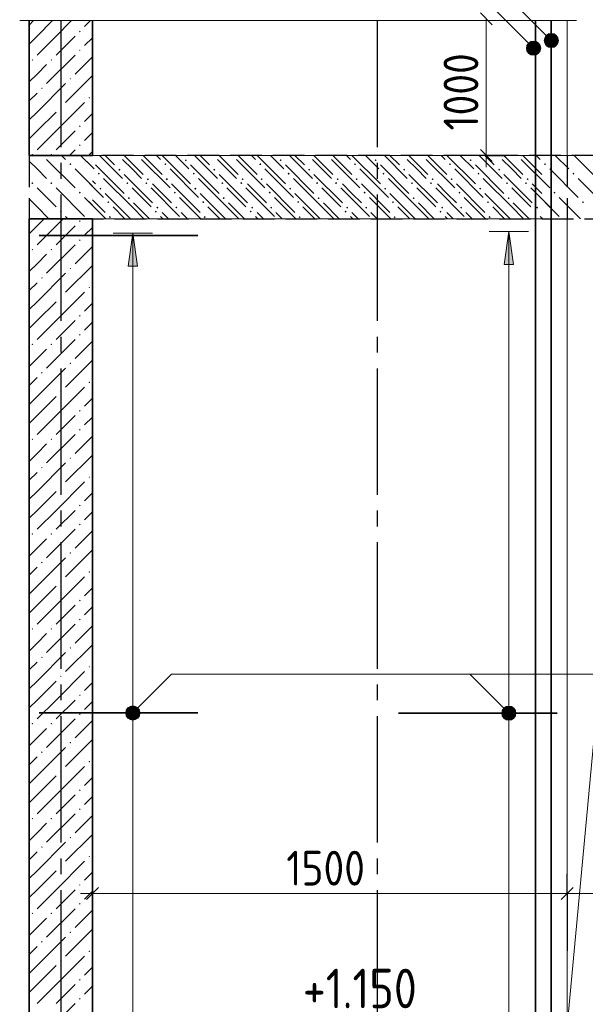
# Model space of a CAD drawing. Header units: millimetres. Extents: x 0 to 50400, y 0 to 35640.
# Tile 17 of 20: x 34197 to 38487, y 24229 to 31704. Entities that reach past the tile are written whole.
import ezdxf

# ---------------------------------------------------------------- set-up
doc = ezdxf.new("R2010")
doc.units = ezdxf.units.MM
doc.linetypes.add('______2', pattern=[324, 240, -84])
doc.linetypes.add('______5', pattern=[1320, 960, -120, 120, -120])
for name, color, linetype, lineweight in [('Standard', 7, 'Continuous', 25), ('Высотные отметки', 7, 'Continuous', 25), ('ЖБ Лестница', 52, 'Continuous', 25), ('ЖБ Перекрытие верхний уровень', 7, 'Continuous', 35), ('ЖБ Стена верхний уровень', 7, 'Continuous', 35), ('Общий02', 7, 'Continuous', 18), ('Позиционная метка линия выноска', 7, 'Continuous', 13)]:
    doc.layers.add(name, color=color, linetype=linetype, lineweight=lineweight)
for name, color, linetype, true_color in [('Оси', 7, '______5', 0x656565), ('Стена ДОП П-обр. неравн', 7, 'Continuous', 0xa0a0a0), ('Стена обрамление Г-обр.', 7, 'Continuous', 0xa0a0a0)]:
    doc.layers.add(name, color=color, linetype=linetype, true_color=true_color)
doc.layers.add('Размерная выноска', color=7, linetype='Continuous')
doc.styles.add('ISOCPEUR', font='txt')

msp = doc.modelspace()

# ---------------------------------------------------------------- hatches: boundary and pattern name
at = {"layer": 'ЖБ Лестница', "linetype": 'Continuous', "lineweight": 18, "transparency": 33554687}
for points in [[(34367.2, 30672.9), (34365.4, 30671), (34363.5, 30672.9)], [(34573.6, 30606.8), (34581.4, 30614.6), (34589.2, 30606.8), (34581.4, 30599)], [(34945.5, 30564.9), (34953.3, 30572.7), (34961.1, 30564.9), (34953.3, 30557.1)], [(35449.5, 30636.9), (35457.3, 30644.7), (35465.1, 30636.9), (35457.3, 30629.1)], [(35665.5, 30564.9), (35673.3, 30572.7), (35681.1, 30564.9), (35673.3, 30557.1)], [(36169.5, 30636.9), (36177.3, 30644.7), (36185.1, 30636.9), (36177.3, 30629.1)], [(36385.5, 30564.9), (36393.3, 30572.7), (36401.1, 30564.9), (36393.3, 30557.1)], [(36889.5, 30636.9), (36897.3, 30644.7), (36905.1, 30636.9), (36897.3, 30629.1)], [(37105.5, 30564.9), (37113.3, 30572.7), (37121.1, 30564.9), (37113.3, 30557.1)], [(37609.5, 30636.9), (37617.3, 30644.7), (37625.1, 30636.9), (37617.3, 30629.1)], [(37825.5, 30564.9), (37833.3, 30572.7), (37841.1, 30564.9), (37833.3, 30557.1)], [(38173.6, 30606.8), (38181.4, 30614.6), (38189.2, 30606.8), (38181.4, 30599)], [(35161.5, 30492.9), (35169.3, 30500.7), (35177.1, 30492.9), (35169.3, 30485.1)], [(35305.5, 30492.9), (35313.3, 30500.7), (35321.1, 30492.9), (35313.3, 30485.1)], [(35881.5, 30492.9), (35889.3, 30500.7), (35897.1, 30492.9), (35889.3, 30485.1)], [(36025.5, 30492.9), (36033.3, 30500.7), (36041.1, 30492.9), (36033.3, 30485.1)], [(36601.5, 30492.9), (36609.3, 30500.7), (36617.1, 30492.9), (36609.3, 30485.1)], [(36745.5, 30492.9), (36753.3, 30500.7), (36761.1, 30492.9), (36753.3, 30485.1)], [(37321.5, 30492.9), (37329.3, 30500.7), (37337.1, 30492.9), (37329.3, 30485.1)], [(37465.5, 30492.9), (37473.3, 30500.7), (37481.1, 30492.9), (37473.3, 30485.1)], [(38041.5, 30492.9), (38049.3, 30500.7), (38057.1, 30492.9), (38049.3, 30485.1)], [(38389.6, 30534.8), (38397.4, 30542.6), (38405.2, 30534.8), (38397.4, 30527)], [(34285.6, 30462.8), (34293.4, 30470.6), (34301.2, 30462.8), (34293.4, 30455)], [(34429.6, 30462.8), (34437.4, 30470.6), (34445.2, 30462.8), (34437.4, 30455)], [(34801.5, 30420.9), (34809.3, 30428.7), (34817.1, 30420.9), (34809.3, 30413.1)], [(35521.5, 30420.9), (35529.3, 30428.7), (35537.1, 30420.9), (35529.3, 30413.1)], [(36241.5, 30420.9), (36249.3, 30428.7), (36257.1, 30420.9), (36249.3, 30413.1)], [(36961.5, 30420.9), (36969.3, 30428.7), (36977.1, 30420.9), (36969.3, 30413.1)], [(37681.5, 30420.9), (37689.3, 30428.7), (37697.1, 30420.9), (37689.3, 30413.1)], [(34645.6, 30390.8), (34653.4, 30398.6), (34661.2, 30390.8), (34653.4, 30383)], [(35017.5, 30348.9), (35025.3, 30356.7), (35033.1, 30348.9), (35025.3, 30341.1)], [(35737.5, 30348.9), (35745.3, 30356.7), (35753.1, 30348.9), (35745.3, 30341.1)], [(36457.5, 30348.9), (36465.3, 30356.7), (36473.1, 30348.9), (36465.3, 30341.1)], [(37177.5, 30348.9), (37185.3, 30356.7), (37193.1, 30348.9), (37185.3, 30341.1)], [(37897.5, 30348.9), (37905.3, 30356.7), (37913.1, 30348.9), (37905.3, 30341.1)], [(38245.6, 30390.8), (38253.4, 30398.6), (38261.2, 30390.8), (38253.4, 30383)], [(35233.5, 30276.9), (35241.3, 30284.7), (35249.1, 30276.9), (35241.3, 30269.1)], [(35377.5, 30276.9), (35385.3, 30284.7), (35393.1, 30276.9), (35385.3, 30269.1)], [(35953.5, 30276.9), (35961.3, 30284.7), (35969.1, 30276.9), (35961.3, 30269.1)], [(36097.5, 30276.9), (36105.3, 30284.7), (36113.1, 30276.9), (36105.3, 30269.1)], [(36673.5, 30276.9), (36681.3, 30284.7), (36689.1, 30276.9), (36681.3, 30269.1)], [(36817.5, 30276.9), (36825.3, 30284.7), (36833.1, 30276.9), (36825.3, 30269.1)], [(37393.5, 30276.9), (37401.3, 30284.7), (37409.1, 30276.9), (37401.3, 30269.1)], [(37537.5, 30276.9), (37545.3, 30284.7), (37553.1, 30276.9), (37545.3, 30269.1)], [(38113.5, 30276.9), (38121.3, 30284.7), (38129.1, 30276.9), (38121.3, 30269.1)], [(38461.6, 30318.8), (38469.4, 30326.6), (38477.2, 30318.8), (38469.4, 30311)], [(34501.6, 30246.8), (34509.4, 30254.6), (34517.2, 30246.8), (34509.4, 30239)], [(34873.5, 30204.9), (34881.3, 30212.7), (34889.1, 30204.9), (34881.3, 30197.1)], [(35593.5, 30204.9), (35601.3, 30212.7), (35609.1, 30204.9), (35601.3, 30197.1)], [(36313.5, 30204.9), (36321.3, 30212.7), (36329.1, 30204.9), (36321.3, 30197.1)], [(37033.5, 30204.9), (37041.3, 30212.7), (37049.1, 30204.9), (37041.3, 30197.1)], [(37753.5, 30204.9), (37761.3, 30212.7), (37769.1, 30204.9), (37761.3, 30197.1)]]:
    msp.add_hatch(color=7, dxfattribs=at).paths.add_polyline_path(points, flags=16)
at = {"layer": 'ЖБ Перекрытие верхний уровень', "linetype": 'Continuous', "lineweight": 18, "transparency": 33554687}
for points in [[(34367.2, 30672.9), (34365.4, 30671), (34363.5, 30672.9)], [(34943.2, 30672.9), (34941.4, 30671), (34939.5, 30672.9)], [(35087.2, 30672.9), (35085.4, 30671), (35083.5, 30672.9)], [(35663.2, 30672.9), (35661.4, 30671), (35659.5, 30672.9)], [(35807.2, 30672.9), (35805.4, 30671), (35803.5, 30672.9)], [(36383.2, 30672.9), (36381.4, 30671), (36379.5, 30672.9)], [(36527.2, 30672.9), (36525.4, 30671), (36523.5, 30672.9)], [(37103.2, 30672.9), (37101.4, 30671), (37099.5, 30672.9)], [(37247.2, 30672.9), (37245.4, 30671), (37243.5, 30672.9)], [(37823.2, 30672.9), (37821.4, 30671), (37819.5, 30672.9)], [(37967.2, 30672.9), (37965.4, 30671), (37963.5, 30672.9)], [(34573.6, 30606.8), (34581.4, 30614.6), (34589.2, 30606.8), (34581.4, 30599)], [(35293.6, 30606.8), (35301.4, 30614.6), (35309.2, 30606.8), (35301.4, 30599)], [(36013.6, 30606.8), (36021.4, 30614.6), (36029.2, 30606.8), (36021.4, 30599)], [(36733.6, 30606.8), (36741.4, 30614.6), (36749.2, 30606.8), (36741.4, 30599)], [(37453.6, 30606.8), (37461.4, 30614.6), (37469.2, 30606.8), (37461.4, 30599)], [(38173.6, 30606.8), (38181.4, 30614.6), (38189.2, 30606.8), (38181.4, 30599)], [(34789.6, 30534.8), (34797.4, 30542.6), (34805.2, 30534.8), (34797.4, 30527)], [(35509.6, 30534.8), (35517.4, 30542.6), (35525.2, 30534.8), (35517.4, 30527)], [(36229.6, 30534.8), (36237.4, 30542.6), (36245.2, 30534.8), (36237.4, 30527)], [(36949.6, 30534.8), (36957.4, 30542.6), (36965.2, 30534.8), (36957.4, 30527)], [(37669.6, 30534.8), (37677.4, 30542.6), (37685.2, 30534.8), (37677.4, 30527)], [(38389.6, 30534.8), (38397.4, 30542.6), (38405.2, 30534.8), (38397.4, 30527)], [(34285.6, 30462.8), (34293.4, 30470.6), (34301.2, 30462.8), (34293.4, 30455)], [(34429.6, 30462.8), (34437.4, 30470.6), (34445.2, 30462.8), (34437.4, 30455)], [(35005.6, 30462.8), (35013.4, 30470.6), (35021.2, 30462.8), (35013.4, 30455)], [(35149.6, 30462.8), (35157.4, 30470.6), (35165.2, 30462.8), (35157.4, 30455)], [(35725.6, 30462.8), (35733.4, 30470.6), (35741.2, 30462.8), (35733.4, 30455)], [(35869.6, 30462.8), (35877.4, 30470.6), (35885.2, 30462.8), (35877.4, 30455)], [(36445.6, 30462.8), (36453.4, 30470.6), (36461.2, 30462.8), (36453.4, 30455)], [(36589.6, 30462.8), (36597.4, 30470.6), (36605.2, 30462.8), (36597.4, 30455)], [(37165.6, 30462.8), (37173.4, 30470.6), (37181.2, 30462.8), (37173.4, 30455)], [(37309.6, 30462.8), (37317.4, 30470.6), (37325.2, 30462.8), (37317.4, 30455)], [(37885.6, 30462.8), (37893.4, 30470.6), (37901.2, 30462.8), (37893.4, 30455)], [(38029.6, 30462.8), (38037.4, 30470.6), (38045.2, 30462.8), (38037.4, 30455)], [(34645.6, 30390.8), (34653.4, 30398.6), (34661.2, 30390.8), (34653.4, 30383)], [(35365.6, 30390.8), (35373.4, 30398.6), (35381.2, 30390.8), (35373.4, 30383)], [(36085.6, 30390.8), (36093.4, 30398.6), (36101.2, 30390.8), (36093.4, 30383)], [(36805.6, 30390.8), (36813.4, 30398.6), (36821.2, 30390.8), (36813.4, 30383)], [(37525.6, 30390.8), (37533.4, 30398.6), (37541.2, 30390.8), (37533.4, 30383)], [(38245.6, 30390.8), (38253.4, 30398.6), (38261.2, 30390.8), (38253.4, 30383)], [(34861.6, 30318.8), (34869.4, 30326.6), (34877.2, 30318.8), (34869.4, 30311)], [(35581.6, 30318.8), (35589.4, 30326.6), (35597.2, 30318.8), (35589.4, 30311)], [(36301.6, 30318.8), (36309.4, 30326.6), (36317.2, 30318.8), (36309.4, 30311)], [(37021.6, 30318.8), (37029.4, 30326.6), (37037.2, 30318.8), (37029.4, 30311)], [(37741.6, 30318.8), (37749.4, 30326.6), (37757.2, 30318.8), (37749.4, 30311)], [(38461.6, 30318.8), (38469.4, 30326.6), (38477.2, 30318.8), (38469.4, 30311)], [(34501.6, 30246.8), (34509.4, 30254.6), (34517.2, 30246.8), (34509.4, 30239)], [(35221.6, 30246.8), (35229.4, 30254.6), (35237.2, 30246.8), (35229.4, 30239)], [(35941.6, 30246.8), (35949.4, 30254.6), (35957.2, 30246.8), (35949.4, 30239)], [(36661.6, 30246.8), (36669.4, 30254.6), (36677.2, 30246.8), (36669.4, 30239)], [(37381.6, 30246.8), (37389.4, 30254.6), (37397.2, 30246.8), (37389.4, 30239)], [(38101.6, 30246.8), (38109.4, 30254.6), (38117.2, 30246.8), (38109.4, 30239)]]:
    msp.add_hatch(color=7, dxfattribs=at).paths.add_polyline_path(points, flags=16)
at = {"layer": 'ЖБ Стена верхний уровень', "linetype": 'Continuous', "lineweight": 18, "transparency": 33554687}
for points in [[(34647.4, 31614.8), (34653.4, 31620.8), (34659.4, 31614.8), (34653.4, 31608.8)], [(34647.4, 31470.8), (34653.4, 31476.8), (34659.4, 31470.8), (34653.4, 31464.8)], [(34287.4, 31398.8), (34293.4, 31404.8), (34299.4, 31398.8), (34293.4, 31392.8)], [(34431.4, 31398.8), (34437.4, 31404.8), (34443.4, 31398.8), (34437.4, 31392.8)], [(34575.4, 31254.8), (34581.4, 31260.8), (34587.4, 31254.8), (34581.4, 31248.8)], [(34359.4, 31182.8), (34365.4, 31188.8), (34371.4, 31182.8), (34365.4, 31176.8)], [(34719.4, 31110.8), (34725.4, 31116.8), (34731.4, 31110.8), (34725.4, 31104.8)], [(34503.4, 31038.8), (34509.4, 31044.8), (34515.4, 31038.8), (34509.4, 31032.8)], [(34647.4, 30894.8), (34653.4, 30900.8), (34659.4, 30894.8), (34653.4, 30888.8)], [(34647.4, 30750.8), (34653.4, 30756.8), (34659.4, 30750.8), (34653.4, 30744.8)], [(34287.4, 30678.8), (34293.4, 30684.8), (34299.4, 30678.8), (34293.4, 30672.9)], [(34431.4, 30678.8), (34437.4, 30684.8), (34443.4, 30678.8), (34437.4, 30672.9)], [(34647.4, 30174.8), (34653.4, 30180.8), (34659.4, 30174.8), (34653.4, 30168.8)], [(34647.4, 30030.8), (34653.4, 30036.8), (34659.4, 30030.8), (34653.4, 30024.8)], [(34287.4, 29958.8), (34293.4, 29964.8), (34299.4, 29958.8), (34293.4, 29952.8)], [(34431.4, 29958.8), (34437.4, 29964.8), (34443.4, 29958.8), (34437.4, 29952.8)], [(34575.4, 29814.8), (34581.4, 29820.8), (34587.4, 29814.8), (34581.4, 29808.8)], [(34359.4, 29742.8), (34365.4, 29748.8), (34371.4, 29742.8), (34365.4, 29736.8)], [(34719.4, 29670.8), (34725.4, 29676.8), (34731.4, 29670.8), (34725.4, 29664.8)], [(34503.4, 29598.8), (34509.4, 29604.8), (34515.4, 29598.8), (34509.4, 29592.8)], [(34647.4, 29454.8), (34653.4, 29460.8), (34659.4, 29454.8), (34653.4, 29448.8)], [(34647.4, 29310.8), (34653.4, 29316.8), (34659.4, 29310.8), (34653.4, 29304.8)], [(34287.4, 29238.8), (34293.4, 29244.8), (34299.4, 29238.8), (34293.4, 29232.8)], [(34431.4, 29238.8), (34437.4, 29244.8), (34443.4, 29238.8), (34437.4, 29232.8)], [(34575.4, 29094.8), (34581.4, 29100.8), (34587.4, 29094.8), (34581.4, 29088.8)], [(34359.4, 29022.8), (34365.4, 29028.8), (34371.4, 29022.8), (34365.4, 29016.8)], [(34719.4, 28950.8), (34725.4, 28956.8), (34731.4, 28950.8), (34725.4, 28944.8)], [(34503.4, 28878.8), (34509.4, 28884.8), (34515.4, 28878.8), (34509.4, 28872.8)], [(34647.4, 28734.8), (34653.4, 28740.8), (34659.4, 28734.8), (34653.4, 28728.8)], [(34647.4, 28590.8), (34653.4, 28596.8), (34659.4, 28590.8), (34653.4, 28584.8)], [(34287.4, 28518.8), (34293.4, 28524.8), (34299.4, 28518.8), (34293.4, 28512.8)], [(34431.4, 28518.8), (34437.4, 28524.8), (34443.4, 28518.8), (34437.4, 28512.8)], [(34575.4, 28374.8), (34581.4, 28380.8), (34587.4, 28374.8), (34581.4, 28368.8)], [(34359.4, 28302.8), (34365.4, 28308.8), (34371.4, 28302.8), (34365.4, 28296.8)], [(34719.4, 28230.8), (34725.4, 28236.8), (34731.4, 28230.8), (34725.4, 28224.8)], [(34503.4, 28158.8), (34509.4, 28164.8), (34515.4, 28158.8), (34509.4, 28152.8)], [(34647.4, 28014.8), (34653.4, 28020.8), (34659.4, 28014.8), (34653.4, 28008.8)], [(34647.4, 27870.8), (34653.4, 27876.8), (34659.4, 27870.8), (34653.4, 27864.8)], [(34287.4, 27798.8), (34293.4, 27804.8), (34299.4, 27798.8), (34293.4, 27792.8)], [(34431.4, 27798.8), (34437.4, 27804.8), (34443.4, 27798.8), (34437.4, 27792.8)], [(34575.4, 27654.8), (34581.4, 27660.8), (34587.4, 27654.8), (34581.4, 27648.8)], [(34359.4, 27582.8), (34365.4, 27588.8), (34371.4, 27582.8), (34365.4, 27576.8)], [(34719.4, 27510.8), (34725.4, 27516.8), (34731.4, 27510.8), (34725.4, 27504.8)], [(34503.4, 27438.8), (34509.4, 27444.8), (34515.4, 27438.8), (34509.4, 27432.8)], [(34647.4, 27294.8), (34653.4, 27300.8), (34659.4, 27294.8), (34653.4, 27288.8)], [(34647.4, 27150.8), (34653.4, 27156.8), (34659.4, 27150.8), (34653.4, 27144.8)], [(34287.4, 27078.8), (34293.4, 27084.8), (34299.4, 27078.8), (34293.4, 27072.8)], [(34431.4, 27078.8), (34437.4, 27084.8), (34443.4, 27078.8), (34437.4, 27072.8)], [(34575.4, 26934.8), (34581.4, 26940.8), (34587.4, 26934.8), (34581.4, 26928.8)], [(34359.4, 26862.8), (34365.4, 26868.8), (34371.4, 26862.8), (34365.4, 26856.8)], [(34719.4, 26790.8), (34725.4, 26796.8), (34731.4, 26790.8), (34725.4, 26784.8)], [(34503.4, 26718.8), (34509.4, 26724.8), (34515.4, 26718.8), (34509.4, 26712.8)], [(34647.4, 26574.8), (34653.4, 26580.8), (34659.4, 26574.8), (34653.4, 26568.8)], [(34647.4, 26430.8), (34653.4, 26436.8), (34659.4, 26430.8), (34653.4, 26424.8)], [(34287.4, 26358.8), (34293.4, 26364.8), (34299.4, 26358.8), (34293.4, 26352.8)], [(34431.4, 26358.8), (34437.4, 26364.8), (34443.4, 26358.8), (34437.4, 26352.8)], [(34575.4, 26214.8), (34581.4, 26220.8), (34587.4, 26214.8), (34581.4, 26208.8)], [(34359.4, 26142.8), (34365.4, 26148.8), (34371.4, 26142.8), (34365.4, 26136.8)], [(34719.4, 26070.8), (34725.4, 26076.8), (34731.4, 26070.8), (34725.4, 26064.8)], [(34503.4, 25998.8), (34509.4, 26004.8), (34515.4, 25998.8), (34509.4, 25992.8)], [(34647.4, 25854.8), (34653.4, 25860.8), (34659.4, 25854.8), (34653.4, 25848.8)], [(34647.4, 25710.8), (34653.4, 25716.8), (34659.4, 25710.8), (34653.4, 25704.8)], [(34287.4, 25638.8), (34293.4, 25644.8), (34299.4, 25638.8), (34293.4, 25632.8)], [(34431.4, 25638.8), (34437.4, 25644.8), (34443.4, 25638.8), (34437.4, 25632.8)], [(34575.4, 25494.8), (34581.4, 25500.8), (34587.4, 25494.8), (34581.4, 25488.8)], [(34359.4, 25422.8), (34365.4, 25428.8), (34371.4, 25422.8), (34365.4, 25416.8)], [(34719.4, 25350.8), (34725.4, 25356.8), (34731.4, 25350.8), (34725.4, 25344.8)], [(34503.4, 25278.8), (34509.4, 25284.8), (34515.4, 25278.8), (34509.4, 25272.8)], [(34647.4, 25134.8), (34653.4, 25140.8), (34659.4, 25134.8), (34653.4, 25128.8)], [(34647.4, 24990.8), (34653.4, 24996.8), (34659.4, 24990.8), (34653.4, 24984.8)], [(34287.4, 24918.8), (34293.4, 24924.8), (34299.4, 24918.8), (34293.4, 24912.8)], [(34431.4, 24918.8), (34437.4, 24924.8), (34443.4, 24918.8), (34437.4, 24912.8)], [(34575.4, 24774.8), (34581.4, 24780.8), (34587.4, 24774.8), (34581.4, 24768.8)], [(34359.4, 24702.8), (34365.4, 24708.8), (34371.4, 24702.8), (34365.4, 24696.8)], [(34719.4, 24630.8), (34725.4, 24636.8), (34731.4, 24630.8), (34725.4, 24624.8)], [(34503.4, 24558.8), (34509.4, 24564.8), (34515.4, 24558.8), (34509.4, 24552.8)], [(34647.4, 24414.8), (34653.4, 24420.8), (34659.4, 24414.8), (34653.4, 24408.8)], [(34647.4, 24270.8), (34653.4, 24276.8), (34659.4, 24270.8), (34653.4, 24264.8)]]:
    msp.add_hatch(color=7, dxfattribs=at).paths.add_polyline_path(points, flags=16)
at = {"layer": 'Общий02', "linetype": 'Continuous', "lineweight": 13, "transparency": 33554687}
for points in [[(35019.2, 29831.7), (35055.2, 30083.7), (35091.2, 29831.7)], [(37871.1, 29844.3), (37907.1, 30096.3), (37943.1, 29844.3)]]:
    msp.add_hatch(color=7, dxfattribs=at).paths.add_polyline_path(points, flags=16)
at = {"layer": 'Позиционная метка линия выноска', "linetype": 'Continuous', "lineweight": 13, "transparency": 33554687}
for points in [[(38177.4, 31559.1), (38215.6, 31597.3), (38191.1, 31583.6)], [(38215.6, 31597.3), (38177.4, 31559.1), (38177.4, 31531.6)], [(38215.6, 31597.3), (38177.4, 31531.6), (38243.1, 31597.3)], [(38243.1, 31597.3), (38177.4, 31531.6), (38191.1, 31507.2)], [(38243.1, 31597.3), (38191.1, 31507.2), (38267.5, 31583.6)], [(38267.5, 31583.6), (38191.1, 31507.2), (38215.6, 31493.5)], [(38267.5, 31583.6), (38215.6, 31493.5), (38281.2, 31559.1)], [(38281.2, 31559.1), (38215.6, 31493.5), (38243.1, 31493.5)], [(38281.2, 31559.1), (38243.1, 31493.5), (38281.2, 31531.6)], [(38043, 31501.5), (38081.2, 31539.7), (38056.7, 31526)], [(38081.2, 31539.7), (38043, 31501.5), (38043, 31474)], [(38081.2, 31539.7), (38043, 31474), (38108.7, 31539.7)], [(38108.7, 31539.7), (38043, 31474), (38056.7, 31449.6)], [(38108.7, 31539.7), (38056.7, 31449.6), (38133.1, 31526)], [(38133.1, 31526), (38056.7, 31449.6), (38081.2, 31435.8)], [(38133.1, 31526), (38081.2, 31435.8), (38146.8, 31501.5)], [(38146.8, 31501.5), (38081.2, 31435.8), (38108.7, 31435.8)], [(38146.8, 31501.5), (38108.7, 31435.8), (38146.8, 31474)], [(38146.8, 31474), (38108.7, 31435.8), (38133.1, 31449.6)], [(38281.2, 31531.6), (38243.1, 31493.5), (38267.5, 31507.2)], [(35093.4, 26402.3), (35017, 26478.7), (35003.3, 26454.3)], [(35107.1, 26426.8), (35041.4, 26492.5), (35017, 26478.7)], [(35107.1, 26426.8), (35017, 26478.7), (35093.4, 26402.3)], [(35107.1, 26454.3), (35068.9, 26492.5), (35041.4, 26492.5)], [(35107.1, 26454.3), (35041.4, 26492.5), (35107.1, 26426.8)], [(35068.9, 26492.5), (35107.1, 26454.3), (35093.4, 26478.7)], [(37855.1, 26453), (37893.3, 26491.2), (37868.9, 26477.4)], [(37893.3, 26491.2), (37855.1, 26453), (37855.1, 26425.5)], [(37893.3, 26491.2), (37855.1, 26425.5), (37920.8, 26491.2)], [(37920.8, 26491.2), (37855.1, 26425.5), (37868.9, 26401.1)], [(37920.8, 26491.2), (37868.9, 26401.1), (37945.3, 26477.4)], [(37945.3, 26477.4), (37868.9, 26401.1), (37893.3, 26387.3)], [(37945.3, 26477.4), (37893.3, 26387.3), (37959, 26453)], [(35093.4, 26402.3), (35003.3, 26454.3), (35068.9, 26388.6)], [(35068.9, 26388.6), (35003.3, 26454.3), (35003.3, 26426.8)], [(35068.9, 26388.6), (35003.3, 26426.8), (35041.4, 26388.6)], [(35041.4, 26388.6), (35003.3, 26426.8), (35017, 26402.3)], [(37959, 26453), (37893.3, 26387.3), (37920.8, 26387.3)], [(37959, 26453), (37920.8, 26387.3), (37959, 26425.5)], [(37959, 26425.5), (37920.8, 26387.3), (37945.3, 26401.1)]]:
    msp.add_hatch(color=7, dxfattribs=at).paths.add_polyline_path(points)

# ---------------------------------------------------------------- linework, layer by layer
at = {"layer": 'Standard', "color": 7, "linetype": 'Continuous', "lineweight": 25, "transparency": 33554687}
for p, q in [((37781.2, 31665.9), (37691.2, 31755.9)), ((37781.2, 30627.9), (37691.2, 30717.9)), ((34704.3, 25025.3), (34794.3, 25115.3)), ((38304.3, 25025.3), (38394.3, 25115.3))]:
    msp.add_line(p, q, dxfattribs=at)
at = {"layer": 'Standard', "color": 7, "linetype": 'Continuous', "lineweight": -3, "transparency": 33554687}
for p, q in [((37736.2, 30672.9), (37586.2, 30672.9)), ((37736.2, 30672.9), (37886.2, 30672.9)), ((37736.2, 30672.9), (37738.4, 30672.9)), ((34749.3, 25070.3), (34749.3, 25220.3)), ((38349.3, 25070.3), (38349.3, 25220.3)), ((34749.3, 25070.3), (34749.3, 24920.2)), ((34749.3, 25070.3), (34749.3, 25070.3)), ((38349.3, 25070.3), (38349.3, 24920.2)), ((38349.3, 25070.3), (38349.3, 24634.5))]:
    msp.add_line(p, q, dxfattribs=at)
at = {"layer": 'Standard', "color": 7, "linetype": 'Continuous', "lineweight": 13, "transparency": 33554687}
for p, q in [((37736.2, 30672.9), (37736.2, 30582.9)), ((34749.3, 25070.3), (34659.3, 25070.3)), ((34749.3, 25070.3), (38349.3, 25070.3)), ((38349.3, 25070.3), (41709.3, 25070.3))]:
    msp.add_line(p, q, dxfattribs=at)
msp.add_lwpolyline([(37736.2, 30672.9), (37736.2, 30748), (37736.2, 30748), (37736.2, 31710.9)], dxfattribs=at)
at = {"layer": 'ЖБ Лестница', "color": 7, "linetype": '______2', "lineweight": 13, "transparency": 33554687}
for p, q in [((34269.3, 30672.9), (34269.3, 30192.9)), ((34749.3, 30672.9), (34269.3, 30672.9)), ((38157.3, 30672.9), (34749.3, 30672.9)), ((38781.3, 30672.9), (38157.3, 30672.9)), ((34269.3, 30192.9), (34749.3, 30192.9)), ((34749.3, 30192.9), (38157.3, 30192.9)), ((38157.3, 30192.9), (38781.3, 30192.9))]:
    msp.add_line(p, q, dxfattribs=at)
at = {"layer": 'ЖБ Лестница', "color": 9, "linetype": 'Continuous', "lineweight": 18, "true_color": 0xc7c7c7, "transparency": 33554687}
for p, q in [((34515.3, 30672.9), (34545.4, 30642.8)), ((34659.3, 30672.9), (34749.3, 30582.9)), ((34917.3, 30600.9), (34845.3, 30672.9)), ((34989.3, 30672.9), (35133.3, 30528.9)), ((35133.3, 30672.9), (35277.3, 30528.9)), ((35277.3, 30672.9), (35493.3, 30456.9)), ((35637.3, 30600.9), (35565.3, 30672.9)), ((35709.3, 30672.9), (35853.3, 30528.9)), ((35853.3, 30672.9), (35997.3, 30528.9)), ((35997.3, 30672.9), (36213.3, 30456.9)), ((36357.3, 30600.9), (36285.3, 30672.9)), ((36429.3, 30672.9), (36573.3, 30528.9)), ((36573.3, 30672.9), (36717.3, 30528.9)), ((36717.3, 30672.9), (36933.3, 30456.9)), ((37077.3, 30600.9), (37005.3, 30672.9)), ((37149.3, 30672.9), (37293.3, 30528.9)), ((37293.3, 30672.9), (37437.3, 30528.9)), ((37437.3, 30672.9), (37653.3, 30456.9)), ((37797.3, 30600.9), (37725.3, 30672.9)), ((37869.3, 30672.9), (38013.3, 30528.9)), ((38013.3, 30672.9), (38157.3, 30528.9)), ((38157.3, 30672.9), (38157.3, 30672.9)), ((38259.3, 30672.9), (38361.4, 30570.8)), ((38403.3, 30672.9), (38577.4, 30498.8)), ((34329.4, 30570.8), (34269.3, 30630.9)), ((34401.4, 30642.8), (34617.4, 30426.8)), ((34773.3, 30600.9), (34989.3, 30384.9)), ((35493.3, 30600.9), (35709.3, 30384.9)), ((36213.3, 30600.9), (36429.3, 30384.9)), ((36933.3, 30600.9), (37149.3, 30384.9)), ((37653.3, 30600.9), (37869.3, 30384.9)), ((34401.4, 30498.8), (34329.4, 30570.8)), ((34617.4, 30570.8), (34749.3, 30438.9)), ((34989.3, 30528.9), (35205.3, 30312.9)), ((35709.3, 30528.9), (35925.3, 30312.9)), ((36429.3, 30528.9), (36645.3, 30312.9)), ((37149.3, 30528.9), (37365.3, 30312.9)), ((37869.3, 30528.9), (38085.3, 30312.9)), ((38217.4, 30570.8), (38433.4, 30354.8)), ((38649.4, 30282.8), (38433.4, 30498.8)), ((34329.4, 30426.8), (34473.4, 30282.8)), ((34473.4, 30426.8), (34689.4, 30210.8)), ((34749.3, 30480.9), (34773.3, 30456.9)), ((35277.3, 30384.9), (35205.3, 30456.9)), ((35349.3, 30456.9), (35565.3, 30240.9)), ((35997.3, 30384.9), (35925.3, 30456.9)), ((36069.3, 30456.9), (36285.3, 30240.9)), ((36717.3, 30384.9), (36645.3, 30456.9)), ((36789.3, 30456.9), (37005.3, 30240.9)), ((37437.3, 30384.9), (37365.3, 30456.9)), ((37509.3, 30456.9), (37725.3, 30240.9)), ((38157.3, 30384.9), (38085.3, 30456.9)), ((38157.3, 30486.9), (38217.4, 30426.8)), ((34749.3, 30294.9), (34689.4, 30354.8)), ((34845.3, 30384.9), (35037.3, 30192.9)), ((35349.3, 30312.9), (35277.3, 30384.9)), ((35565.3, 30384.9), (35757.3, 30192.9)), ((36069.3, 30312.9), (35997.3, 30384.9)), ((36285.3, 30384.9), (36477.3, 30192.9)), ((36789.3, 30312.9), (36717.3, 30384.9)), ((37005.3, 30384.9), (37197.3, 30192.9)), ((37509.3, 30312.9), (37437.3, 30384.9)), ((37725.3, 30384.9), (37917.3, 30192.9)), ((38157.3, 30384.9), (38157.3, 30384.9)), ((38451.3, 30192.9), (38289.4, 30354.8)), ((34329.4, 30282.8), (34269.3, 30342.9)), ((34329.4, 30282.8), (34419.4, 30192.9)), ((34749.3, 30336.9), (34845.3, 30240.9)), ((35181.3, 30192.9), (35061.3, 30312.9)), ((35901.3, 30192.9), (35781.3, 30312.9)), ((36621.3, 30192.9), (36501.3, 30312.9)), ((37341.3, 30192.9), (37221.3, 30312.9)), ((38061.3, 30192.9), (37941.3, 30312.9)), ((38157.3, 30342.9), (38289.4, 30210.8)), ((34269.3, 30198.9), (34275.3, 30192.9)), ((34563.3, 30192.9), (34545.4, 30210.8)), ((35277.3, 30240.9), (35325.3, 30192.9)), ((35421.3, 30240.9), (35469.3, 30192.9)), ((35997.3, 30240.9), (36045.3, 30192.9)), ((36141.3, 30240.9), (36189.3, 30192.9)), ((36717.3, 30240.9), (36765.3, 30192.9)), ((36861.3, 30240.9), (36909.3, 30192.9)), ((37437.3, 30240.9), (37485.3, 30192.9)), ((37581.3, 30240.9), (37629.3, 30192.9)), ((38157.3, 30240.9), (38157.3, 30240.9)), ((38163.3, 30192.9), (38157.3, 30198.9))]:
    msp.add_line(p, q, dxfattribs=at)
at = {"layer": 'ЖБ Перекрытие верхний уровень', "color": 7, "linetype": '______2', "lineweight": 25, "transparency": 33554687}
for p, q in [((34269.3, 30672.9), (34269.3, 30192.9)), ((42189.3, 30672.9), (34269.3, 30672.9)), ((34269.3, 30192.9), (42189.3, 30192.9))]:
    msp.add_line(p, q, dxfattribs=at)
at = {"layer": 'ЖБ Перекрытие верхний уровень', "color": 9, "linetype": 'Continuous', "lineweight": 18, "true_color": 0xc7c7c7, "transparency": 33554687}
for p, q in [((34515.3, 30672.9), (34545.4, 30642.8)), ((34659.3, 30672.9), (34761.4, 30570.8)), ((34803.3, 30672.9), (34977.4, 30498.8)), ((35235.3, 30672.9), (35265.4, 30642.8)), ((35379.3, 30672.9), (35481.4, 30570.8)), ((35523.3, 30672.9), (35697.4, 30498.8)), ((35955.3, 30672.9), (35985.4, 30642.8)), ((36099.3, 30672.9), (36201.4, 30570.8)), ((36243.3, 30672.9), (36417.4, 30498.8)), ((36675.3, 30672.9), (36705.4, 30642.8)), ((36819.3, 30672.9), (36921.4, 30570.8)), ((36963.3, 30672.9), (37137.4, 30498.8)), ((37395.3, 30672.9), (37425.4, 30642.8)), ((37539.3, 30672.9), (37641.4, 30570.8)), ((37683.3, 30672.9), (37857.4, 30498.8)), ((38115.3, 30672.9), (38145.4, 30642.8)), ((38259.3, 30672.9), (38361.4, 30570.8)), ((38403.3, 30672.9), (38577.4, 30498.8)), ((34329.4, 30570.8), (34269.3, 30630.9)), ((34401.4, 30642.8), (34617.4, 30426.8)), ((35049.4, 30570.8), (34977.4, 30642.8)), ((35121.4, 30642.8), (35337.4, 30426.8)), ((35769.4, 30570.8), (35697.4, 30642.8)), ((35841.4, 30642.8), (36057.4, 30426.8)), ((36489.4, 30570.8), (36417.4, 30642.8)), ((36561.4, 30642.8), (36777.4, 30426.8)), ((37209.4, 30570.8), (37137.4, 30642.8)), ((37281.4, 30642.8), (37497.4, 30426.8)), ((37929.4, 30570.8), (37857.4, 30642.8)), ((38001.4, 30642.8), (38217.4, 30426.8)), ((34401.4, 30498.8), (34329.4, 30570.8)), ((34617.4, 30570.8), (34833.4, 30354.8)), ((35049.4, 30282.8), (34833.4, 30498.8)), ((35121.4, 30498.8), (35049.4, 30570.8)), ((35337.4, 30570.8), (35553.4, 30354.8)), ((35769.4, 30282.8), (35553.4, 30498.8)), ((35841.4, 30498.8), (35769.4, 30570.8)), ((36057.4, 30570.8), (36273.4, 30354.8)), ((36489.4, 30282.8), (36273.4, 30498.8)), ((36561.4, 30498.8), (36489.4, 30570.8)), ((36777.4, 30570.8), (36993.4, 30354.8)), ((37209.4, 30282.8), (36993.4, 30498.8)), ((37281.4, 30498.8), (37209.4, 30570.8)), ((37497.4, 30570.8), (37713.4, 30354.8)), ((37929.4, 30282.8), (37713.4, 30498.8)), ((38001.4, 30498.8), (37929.4, 30570.8)), ((38217.4, 30570.8), (38433.4, 30354.8)), ((38649.4, 30282.8), (38433.4, 30498.8)), ((34329.4, 30426.8), (34473.4, 30282.8)), ((34473.4, 30426.8), (34689.4, 30210.8)), ((35049.4, 30426.8), (35193.4, 30282.8)), ((35193.4, 30426.8), (35409.4, 30210.8)), ((35769.4, 30426.8), (35913.4, 30282.8)), ((35913.4, 30426.8), (36129.4, 30210.8)), ((36489.4, 30426.8), (36633.4, 30282.8)), ((36633.4, 30426.8), (36849.4, 30210.8)), ((37209.4, 30426.8), (37353.4, 30282.8)), ((37353.4, 30426.8), (37569.4, 30210.8)), ((37929.4, 30426.8), (38073.4, 30282.8)), ((38073.4, 30426.8), (38289.4, 30210.8)), ((34851.3, 30192.9), (34689.4, 30354.8)), ((35571.3, 30192.9), (35409.4, 30354.8)), ((36291.3, 30192.9), (36129.4, 30354.8)), ((37011.3, 30192.9), (36849.4, 30354.8)), ((37731.3, 30192.9), (37569.4, 30354.8)), ((38451.3, 30192.9), (38289.4, 30354.8)), ((34329.4, 30282.8), (34269.3, 30342.9)), ((34329.4, 30282.8), (34419.4, 30192.9)), ((34905.4, 30282.8), (34995.3, 30192.9)), ((35049.4, 30282.8), (35139.4, 30192.9)), ((35625.4, 30282.8), (35715.3, 30192.9)), ((35769.4, 30282.8), (35859.4, 30192.9)), ((36345.4, 30282.8), (36435.3, 30192.9)), ((36489.4, 30282.8), (36579.3, 30192.9)), ((37065.4, 30282.8), (37155.3, 30192.9)), ((37209.4, 30282.8), (37299.3, 30192.9)), ((37785.4, 30282.8), (37875.3, 30192.9)), ((37929.4, 30282.8), (38019.3, 30192.9)), ((34269.3, 30198.9), (34275.3, 30192.9)), ((34563.3, 30192.9), (34545.4, 30210.8)), ((35283.3, 30192.9), (35265.4, 30210.8)), ((36003.3, 30192.9), (35985.4, 30210.8)), ((36723.3, 30192.9), (36705.4, 30210.8)), ((37443.3, 30192.9), (37425.4, 30210.8)), ((38163.3, 30192.9), (38145.4, 30210.8))]:
    msp.add_line(p, q, dxfattribs=at)
at = {"layer": 'ЖБ Перекрытие верхний уровень', "color": 253, "linetype": '______2', "lineweight": -3, "true_color": 0xababab, "transparency": 33554687}
msp.add_line((38349.3, 30672.9), (38349.3, 30192.9), dxfattribs=at)
at = {"layer": 'ЖБ Стена верхний уровень', "color": 251, "linetype": 'Continuous', "lineweight": 18, "true_color": 0x494949, "transparency": 33554687}
for p, q in [((34303, 31696.5), (34269.3, 31662.8)), ((34447, 31696.5), (34329.4, 31578.8)), ((34473.4, 31578.8), (34591, 31696.5)), ((34735, 31696.5), (34689.4, 31650.8)), ((34329.4, 31578.8), (34269.3, 31518.8)), ((34473.4, 31578.8), (34329.4, 31434.8)), ((34617.4, 31578.8), (34473.4, 31434.8)), ((34689.4, 31506.8), (34749.3, 31566.8)), ((34617.4, 31434.8), (34401.4, 31218.8)), ((34749.3, 31422.8), (34617.4, 31290.8)), ((34329.4, 31290.8), (34401.4, 31362.8)), ((34269.3, 31230.8), (34329.4, 31290.8)), ((34749.3, 31278.8), (34545.4, 31074.8)), ((34329.4, 31002.8), (34545.4, 31218.8)), ((34329.4, 31146.8), (34269.3, 31086.8)), ((34473.4, 30858.8), (34689.4, 31074.8)), ((34329.4, 31002.8), (34269.3, 30942.8)), ((34473.4, 31002.8), (34329.4, 30858.8)), ((34749.3, 30990.8), (34689.4, 30930.8)), ((34329.4, 30858.8), (34269.3, 30798.8)), ((34473.4, 30858.8), (34329.4, 30714.8)), ((34617.4, 30858.8), (34473.4, 30714.8)), ((34689.4, 30786.8), (34749.3, 30846.8)), ((34617.4, 30714.8), (34575.4, 30672.9)), ((34749.3, 30702.8), (34719.4, 30672.9)), ((34329.4, 30138.8), (34269.3, 30078.8)), ((34383.4, 30192.9), (34329.4, 30138.8)), ((34473.4, 30138.8), (34329.4, 29994.8)), ((34473.4, 30138.8), (34527.4, 30192.9)), ((34617.4, 30138.8), (34473.4, 29994.8)), ((34689.4, 30066.8), (34749.3, 30126.8)), ((34617.4, 29994.8), (34401.4, 29778.8)), ((34749.3, 29982.8), (34617.4, 29850.8)), ((34329.4, 29850.8), (34401.4, 29922.8)), ((34269.3, 29790.8), (34329.4, 29850.8)), ((34749.3, 29838.8), (34545.4, 29634.8)), ((34329.4, 29562.8), (34545.4, 29778.8)), ((34329.4, 29706.8), (34269.3, 29646.8)), ((34473.4, 29418.8), (34689.4, 29634.8)), ((34329.4, 29562.8), (34269.3, 29502.8)), ((34473.4, 29562.8), (34329.4, 29418.8)), ((34749.3, 29550.8), (34689.4, 29490.8)), ((34329.4, 29418.8), (34269.3, 29358.8)), ((34473.4, 29418.8), (34329.4, 29274.8)), ((34617.4, 29418.8), (34473.4, 29274.8)), ((34689.4, 29346.8), (34749.3, 29406.8)), ((34617.4, 29274.8), (34401.4, 29058.8)), ((34749.3, 29262.8), (34617.4, 29130.8)), ((34329.4, 29130.8), (34401.4, 29202.8)), ((34269.3, 29070.8), (34329.4, 29130.8)), ((34749.3, 29118.8), (34545.4, 28914.8)), ((34329.4, 28842.8), (34545.4, 29058.8)), ((34329.4, 28986.8), (34269.3, 28926.8)), ((34473.4, 28698.8), (34689.4, 28914.8)), ((34329.4, 28842.8), (34269.3, 28782.8)), ((34473.4, 28842.8), (34329.4, 28698.8)), ((34749.3, 28830.8), (34689.4, 28770.8)), ((34329.4, 28698.8), (34269.3, 28638.8)), ((34473.4, 28698.8), (34329.4, 28554.8)), ((34617.4, 28698.8), (34473.4, 28554.8)), ((34689.4, 28626.8), (34749.3, 28686.8)), ((34617.4, 28554.8), (34401.4, 28338.8)), ((34329.4, 28410.8), (34401.4, 28482.8)), ((34749.3, 28542.8), (34617.4, 28410.8)), ((34269.3, 28350.8), (34329.4, 28410.8)), ((34329.4, 28122.8), (34545.4, 28338.8)), ((34749.3, 28398.8), (34545.4, 28194.8)), ((34329.4, 28266.8), (34269.3, 28206.8)), ((34473.4, 27978.8), (34689.4, 28194.8)), ((34329.4, 28122.8), (34269.3, 28062.8)), ((34473.4, 28122.8), (34329.4, 27978.8)), ((34749.3, 28110.8), (34689.4, 28050.8)), ((34329.4, 27978.8), (34269.3, 27918.8)), ((34473.4, 27978.8), (34329.4, 27834.8)), ((34617.4, 27978.8), (34473.4, 27834.8)), ((34689.4, 27906.8), (34749.3, 27966.8)), ((34617.4, 27834.8), (34401.4, 27618.8)), ((34749.3, 27822.8), (34617.4, 27690.8)), ((34329.4, 27690.8), (34401.4, 27762.8)), ((34269.3, 27630.8), (34329.4, 27690.8)), ((34749.3, 27678.8), (34545.4, 27474.8)), ((34329.4, 27402.8), (34545.4, 27618.8)), ((34329.4, 27546.8), (34269.3, 27486.8)), ((34473.4, 27258.8), (34689.4, 27474.8)), ((34329.4, 27402.8), (34269.3, 27342.8)), ((34473.4, 27402.8), (34329.4, 27258.8)), ((34749.3, 27390.8), (34689.4, 27330.8)), ((34329.4, 27258.8), (34269.3, 27198.8)), ((34473.4, 27258.8), (34329.4, 27114.8)), ((34617.4, 27258.8), (34473.4, 27114.8)), ((34689.4, 27186.8), (34749.3, 27246.8)), ((34617.4, 27114.8), (34401.4, 26898.8)), ((34749.3, 27102.8), (34617.4, 26970.8)), ((34329.4, 26970.8), (34401.4, 27042.8)), ((34269.3, 26910.8), (34329.4, 26970.8)), ((34749.3, 26958.8), (34545.4, 26754.8)), ((34329.4, 26682.8), (34545.4, 26898.8)), ((34329.4, 26826.8), (34269.3, 26766.8)), ((34473.4, 26538.8), (34689.4, 26754.8)), ((34329.4, 26682.8), (34269.3, 26622.8)), ((34473.4, 26682.8), (34329.4, 26538.8)), ((34749.3, 26670.8), (34689.4, 26610.8)), ((34329.4, 26538.8), (34269.3, 26478.8)), ((34473.4, 26538.8), (34329.4, 26394.8)), ((34617.4, 26538.8), (34473.4, 26394.8)), ((34689.4, 26466.8), (34749.3, 26526.8)), ((34617.4, 26394.8), (34401.4, 26178.8)), ((34329.4, 26250.8), (34401.4, 26322.8)), ((34749.3, 26382.8), (34617.4, 26250.8)), ((34269.3, 26190.8), (34329.4, 26250.8)), ((34749.3, 26238.8), (34545.4, 26034.8)), ((34329.4, 25962.8), (34545.4, 26178.8)), ((34329.4, 26106.8), (34269.3, 26046.8)), ((34473.4, 25818.8), (34689.4, 26034.8)), ((34329.4, 25962.8), (34269.3, 25902.8)), ((34473.4, 25962.8), (34329.4, 25818.8)), ((34749.3, 25950.8), (34689.4, 25890.8)), ((34329.4, 25818.8), (34269.3, 25758.8)), ((34473.4, 25818.8), (34329.4, 25674.8)), ((34617.4, 25818.8), (34473.4, 25674.8)), ((34689.4, 25746.8), (34749.3, 25806.8)), ((34617.4, 25674.8), (34401.4, 25458.8)), ((34749.3, 25662.8), (34617.4, 25530.8)), ((34329.4, 25530.8), (34401.4, 25602.8)), ((34269.3, 25470.8), (34329.4, 25530.8)), ((34749.3, 25518.8), (34545.4, 25314.8)), ((34329.4, 25242.8), (34545.4, 25458.8)), ((34329.4, 25386.8), (34269.3, 25326.8)), ((34473.4, 25098.8), (34689.4, 25314.8)), ((34329.4, 25242.8), (34269.3, 25182.8)), ((34473.4, 25242.8), (34329.4, 25098.8)), ((34749.3, 25230.8), (34689.4, 25170.8)), ((34329.4, 25098.8), (34269.3, 25038.8)), ((34473.4, 25098.8), (34329.4, 24954.8)), ((34617.4, 25098.8), (34473.4, 24954.8)), ((34689.4, 25026.8), (34749.3, 25086.8)), ((34617.4, 24954.8), (34401.4, 24738.8)), ((34749.3, 24942.8), (34617.4, 24810.8)), ((34329.4, 24810.8), (34401.4, 24882.8)), ((34269.3, 24750.8), (34329.4, 24810.8)), ((34749.3, 24798.8), (34545.4, 24594.8)), ((34329.4, 24522.8), (34545.4, 24738.8)), ((34329.4, 24666.8), (34269.3, 24606.8)), ((34473.4, 24378.8), (34689.4, 24594.8)), ((34329.4, 24522.8), (34269.3, 24462.8)), ((34473.4, 24522.8), (34329.4, 24378.8)), ((34749.3, 24510.8), (34689.4, 24450.8)), ((34329.4, 24378.8), (34269.3, 24318.8)), ((34473.4, 24378.8), (34329.4, 24234.8)), ((34617.4, 24378.8), (34473.4, 24234.8)), ((34689.4, 24306.8), (34749.3, 24366.8)), ((34617.4, 24234.8), (34401.4, 24018.8))]:
    msp.add_line(p, q, dxfattribs=at)
at = {"layer": 'ЖБ Стена верхний уровень', "color": 7, "linetype": 'Continuous', "lineweight": 35, "transparency": 33554687}
for p, q in [((34269.3, 31696.5), (34269.3, 30672.9)), ((34749.3, 30672.9), (34749.3, 31696.5)), ((34269.3, 30672.9), (34749.3, 30672.9)), ((34269.3, 30192.9), (34269.3, 23592.9)), ((34749.3, 30192.9), (34269.3, 30192.9)), ((34749.3, 23592.9), (34749.3, 30192.9))]:
    msp.add_line(p, q, dxfattribs=at)
at = {"layer": 'ЖБ Стена верхний уровень', "color": 7, "linetype": 'Continuous', "lineweight": 18, "transparency": 33554687}
for p, q in [((38349.3, 30672.9), (38349.3, 31696.5)), ((38349.3, 30192.9), (38349.3, 23712.9))]:
    msp.add_line(p, q, dxfattribs=at)
at = {"layer": 'Общий02', "color": 251, "linetype": 'Continuous', "lineweight": 13, "true_color": 0x494949, "transparency": 33554687}
for p, q in [((35205.2, 30083.7), (34905.2, 30083.7)), ((35019.2, 29831.7), (35055.2, 30083.7)), ((35055.2, 30083.7), (35055.2, 20200.5)), ((35055.2, 30083.7), (35055.2, 30083.7)), ((35055.2, 30083.7), (35055.2, 30083.7)), ((35055.2, 30083.7), (35055.2, 30083.7)), ((35055.2, 30083.7), (35091.2, 29831.7)), ((38057.1, 30096.3), (37757.1, 30096.3)), ((37871.1, 29844.3), (37907.1, 30096.3)), ((37907.1, 30096.3), (37907.1, 23709.9)), ((37907.1, 30096.3), (37907.1, 30096.3)), ((37907.1, 30096.3), (37907.1, 30096.3)), ((37907.1, 30096.3), (37907.1, 30096.3)), ((37907.1, 30096.3), (37943.1, 29844.3)), ((35091.2, 29831.7), (35019.2, 29831.7)), ((35055.2, 29831.7), (35055.2, 29813.7)), ((37943.1, 29844.3), (37871.1, 29844.3)), ((37907.1, 29844.3), (37907.1, 29826.4))]:
    msp.add_line(p, q, dxfattribs=at)
at = {"layer": 'Оси', "color": 8, "linetype": '______5', "lineweight": -3, "transparency": 33554687}
for p, q in [((34509.3, 31696.5), (34509.3, 18224.5)), ((36909.3, 31696.5), (36909.3, 18224.5))]:
    msp.add_line(p, q, dxfattribs=at)
at = {"layer": 'Позиционная метка линия выноска', "color": 7, "linetype": 'Continuous', "lineweight": 13, "transparency": 33554687}
for p, q in [((38191.1, 31583.6), (38191.1, 31583.6)), ((38267.5, 31583.6), (38267.5, 31583.6)), ((38056.7, 31526), (38056.7, 31526)), ((38133.1, 31526), (38133.1, 31526)), ((38191.1, 31507.2), (38191.1, 31507.2)), ((38267.5, 31507.2), (38267.5, 31507.2)), ((38056.7, 31449.6), (38056.7, 31449.6)), ((38133.1, 31449.6), (38133.1, 31449.6)), ((37611.6, 26734.7), (37907.1, 26439.3)), ((35017, 26478.7), (35017, 26478.7)), ((35093.4, 26478.7), (35093.4, 26478.7)), ((37868.9, 26477.4), (37868.9, 26477.4)), ((37945.3, 26477.4), (37945.3, 26477.4)), ((35017, 26402.3), (35017, 26402.3)), ((35093.4, 26402.3), (35093.4, 26402.3)), ((37868.9, 26401.1), (37868.9, 26401.1)), ((37945.3, 26401.1), (37945.3, 26401.1))]:
    msp.add_line(p, q, dxfattribs=at)
for points in [[(35159.4, 32083.3), (37499.4, 32083.3), (38094.9, 31487.8)], [(37499.4, 32083.3), (37691.4, 32083.3), (38229.3, 31545.4)], [(42642.5, 26734.7), (38730.5, 26734.7), (35349.4, 26734.7), (35055.2, 26440.5)]]:
    msp.add_lwpolyline(points, dxfattribs=at)
for centre in [(38229.3, 31545.4), (38094.9, 31487.8), (35055.2, 26440.5), (37907.1, 26439.3)]:
    msp.add_circle(centre, 54, dxfattribs=at)
at = {"layer": 'Размерная выноска', "color": 7, "linetype": 'Continuous', "lineweight": 13, "transparency": 33554687}
for p, q in [((34197.3, 31696.5), (34821.3, 31696.5)), ((34677.3, 31696.5), (38421.3, 31696.5))]:
    msp.add_line(p, q, dxfattribs=at)
at = {"layer": 'Размерная выноска', "color": 253, "linetype": 'Continuous', "lineweight": 13, "true_color": 0xa0a0a0, "transparency": 33554687}
msp.add_line((38349.3, 24048.9), (38838.4, 29334.4), dxfattribs=at)
at = {"layer": 'Стена ДОП П-обр. неравн', "color": 7, "linetype": 'Continuous', "lineweight": 35, "transparency": 33554687}
for p, q in [((34344.9, 30064.5), (35549.2, 30064.5)), ((34344.9, 26440.5), (35549.2, 26440.5)), ((38273.7, 26439.3), (37069.5, 26439.3))]:
    msp.add_line(p, q, dxfattribs=at)
at = {"layer": 'Стена обрамление Г-обр.', "color": 7, "linetype": 'Continuous', "lineweight": 35, "transparency": 33554687}
for p, q in [((38109.3, 22287.3), (38109.3, 31696.5)), ((38109.3, 22287.3), (38109.3, 31696.5)), ((38229.3, 22287.3), (38229.3, 31696.5)), ((38229.3, 22287.3), (38229.3, 31696.5))]:
    msp.add_line(p, q, dxfattribs=at)

# ---------------------------------------------------------------- texts
at = {"layer": 'Standard', "color": 7, "linetype": 'Continuous', "lineweight": 25, "transparency": 33554687, "insert": (37676.2, 30861.9), "char_height": 264, "width": 800.292, "attachment_point": 7, "rotation": 90, "style": 'ISOCPEUR'}
msp.add_mtext('\\W0.87;1000', dxfattribs=at)
at = {"layer": 'Standard', "color": 7, "linetype": 'Continuous', "lineweight": 25, "transparency": 33554687, "insert": (36219.3, 25130.3), "char_height": 264, "width": 800.283, "attachment_point": 7, "style": 'ISOCPEUR'}
msp.add_mtext('\\W0.87;1500', dxfattribs=at)
at = {"layer": 'Высотные отметки', "color": 7, "linetype": 'Continuous', "lineweight": 25, "transparency": 33554687, "insert": (36345.4, 24198.9), "char_height": 300, "width": 1146.816, "attachment_point": 7, "style": 'ISOCPEUR'}
msp.add_mtext('\\W0.85;+1.150', dxfattribs=at)

doc.saveas('drawing.dxf')
